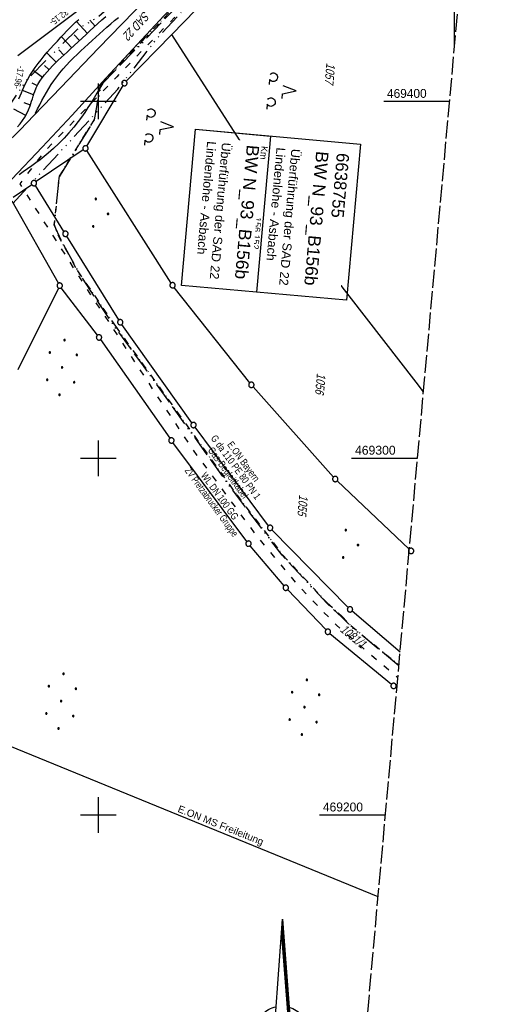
# Model space of a CAD drawing. Extents: x 510944 to 511312, y 468631 to 469578.
# Tile 25 of 30: x 511178 to 511312, y 469147 to 469423. Entities that reach past the tile are written whole.
import ezdxf

# ---------------------------------------------------------------- set-up
doc = ezdxf.new("R2010")
doc.units = 0
doc.header["$LTSCALE"] = 10
doc.header["$MEASUREMENT"] = 0
for name, pattern in [('ACAD_ISO03W100', [30, 12, -18]), ('ACAD_ISO13W100', [36, 12, -3, 12, -3, 0, -3, 0, -3]), ('ACAD_ISO14W100', [25.5, 12, -3, 0.5, -3, 0.5, -3, 0.5, -3]), ('AUSGEZOGEN', [0]), ('LT00', [0]), ('LT08', [0.42, 0.2, -0.1, 0.02, -0.1]), ('LT14', [0.6, 0.5, -0.1])]:
    doc.linetypes.add(name, pattern=pattern)
doc.layers.get('0').update_dxf_attribs({"linetype": 'LT00'})
for name, color, linetype in [('--EK_BW_TEXT_A', 20, 'LT00'), ('--EK_FBR', 1, 'LT00'), ('--EL_DFK_AB_L', 21, 'LT00'), ('1401', 7, 'Continuous'), ('ABSTAND', 8, 'LT00'), ('BW_TEXT_A', 20, 'AUSGEZOGEN'), ('DFK_AB_L', 21, 'LT00'), ('DFK_BES-WEGE', 255, 'LT00'), ('DFK_FLUR_NR', 250, 'LT00'), ('DFK_GZPKT', 250, 'LT00'), ('DFK_KATASTER', 250, 'LT00'), ('DFK_NUTZUNG', 250, 'LT00'), ('GASLTG', 250, 'ACAD_ISO13W100'), ('GASLTG_TEXT', 250, 'Continuous'), ('STROM_FREILTG', 80, 'STROMFREILEITUNG'), ('STROM_TEXT', 80, 'Continuous'), ('TELEKOM', 210, 'ACAD_ISO14W100'), ('V098_AFBR_BAB', 250, 'LT00'), ('V098_BOESCH', 250, 'LT00'), ('V098_BOSCHUNG', 250, 'LT00'), ('V098_PARK_MS', 1, 'LT00'), ('V098_RASTER', 250, 'LT00'), ('WASSERLTG', 130, 'ACAD_ISO03W100'), ('WASSERLTG_TEXT', 130, 'Continuous')]:
    doc.layers.add(name, color=color, linetype=linetype)
doc.layers.add('-BLATT_098-RAND', color=7, linetype='LT14', plot=False)
doc.styles.add('Beschrift', font='ARIAL.TTF')
doc.styles.get("Standard").update_dxf_attribs({"font": 'ARIAL.TTF'})
doc.styles.add('Strom', font='txt-alt.shx')
doc.styles.add('Versorgungsltg', font='ARIAL.TTF', dxfattribs={"width": 0.8, "height": 2})
doc.linetypes.add('STROMFREILEITUNG', pattern='A,12.7,-5.5,["xx",Strom,S=2.5,R=0,X=-2.6,Y=-0.85],-4.35', length=22.55)

# ---------------------------------------------------------------- blocks, each defined once
blk = doc.blocks.new('SYMB7010')
at = {"color": 0, "linetype": 'ByBlock'}
for points in [[(-0.031408, 0.499213), (-0.093728, 0.49134), (-0.15457, 0.475719), (-0.212975, 0.452595), (-0.268021, 0.422333), (-0.31884, 0.385411), (-0.36463, 0.342411), (-0.40467, 0.29401), (-0.438329, 0.240973), (-0.465074, 0.184136), (-0.484486, 0.124395), (-0.496256, 0.062692), (-0.5002, 0)], [(-0.5002, 0), (-0.496256, -0.062692), (-0.484486, -0.124395), (-0.465075, -0.184136), (-0.438329, -0.240973), (-0.404671, -0.29401), (-0.36463, -0.342411), (-0.31884, -0.385411), (-0.268021, -0.422333), (-0.212975, -0.452595), (-0.154571, -0.475719), (-0.093728, -0.49134), (-0.031408, -0.499213), (0.031408, -0.499213)], [(0.5002, 0), (0.496256, 0.062692), (0.484485, 0.124395), (0.465074, 0.184136), (0.438329, 0.240973), (0.40467, 0.29401), (0.36463, 0.342411), (0.31884, 0.385411), (0.268021, 0.422333), (0.212975, 0.452595), (0.15457, 0.475719), (0.093728, 0.49134), (0.031408, 0.499213), (-0.031408, 0.499213)], [(0.031408, -0.499213), (0.093728, -0.491341), (0.15457, -0.475719), (0.212975, -0.452595), (0.268021, -0.422333), (0.31884, -0.385411), (0.36463, -0.342411), (0.404671, -0.294011), (0.438329, -0.240974), (0.465075, -0.184136), (0.484486, -0.124395), (0.496256, -0.062692), (0.500201, 0)]]:
    blk.add_lwpolyline(points, dxfattribs=at)
blk = doc.blocks.new('SYMB1401')
at = {"layer": '1401'}
for p, q in [((-2.1, -28.35), (0, 0)), ((0, 0), (2.15, -28.35)), ((1.75, -28.35), (-0.2, -2.68)), ((1.8, -28.35), (-0.17, -2.34)), ((1.85, -28.35), (-0.15, -2.01)), ((1.9, -28.35), (-0.12, -1.68)), ((1.95, -28.35), (-0.1, -1.34)), ((2, -28.35), (-0.07, -1.01)), ((2.05, -28.35), (-0.05, -0.67)), ((2.1, -28.35), (-0.02, -0.34)), ((1.65, -28.35), (-0.25, -3.35)), ((1.7, -28.35), (-0.22, -3.01)), ((-3.75, -35.35), (-3.75, -28.35)), ((-3.75, -28.35), (-1.2, -28.35)), ((1.25, -32.8), (-1.2, -28.35)), ((1.25, -32.8), (1.25, -28.35)), ((3.25, -28.35), (1.25, -28.35)), ((3.25, -28.35), (3.25, -35.35)), ((-9.25, -31.85), (-6.25, -31.85)), ((0.7, -35.35), (-1.75, -30.9)), ((-1.75, -30.9), (-1.75, -35.35)), ((5.75, -31.85), (8.75, -31.85)), ((-1.75, -35.35), (-3.75, -35.35)), ((-2.65, -35.35), (-3.25, -43.35)), ((3.25, -35.35), (0.7, -35.35)), ((2.75, -43.35), (2.15, -35.35)), ((2.8, -43.4), (2.2, -35.35)), ((3.3, -43.85), (2.65, -35.35)), ((-3.25, -43.35), (2.75, -43.35)), ((-3.2, -43.4), (2.8, -43.4))]:
    blk.add_line(p, q, dxfattribs=at)
for points in [[(-7.74, -32.11), (-7.75, -31.56), (-7.7, -31.01), (-7.62, -30.47), (-7.51, -29.93), (-7.35, -29.4), (-7.15, -28.89), (-6.92, -28.39), (-6.65, -27.91), (-6.34, -27.45), (-6.01, -27.02), (-5.64, -26.61), (-5.24, -26.23), (-4.82, -25.88), (-4.37, -25.56), (-3.9, -25.28), (-3.41, -25.03), (-2.9, -24.81), (-2.38, -24.64), (-1.85, -24.5)], [(1.85, -24.65), (2.37, -24.82), (2.88, -25.03), (3.37, -25.28), (3.85, -25.57), (4.3, -25.88), (4.72, -26.23), (5.12, -26.61), (5.49, -27.02), (5.83, -27.45), (6.13, -27.91), (6.41, -28.39), (6.64, -28.89), (6.84, -29.4), (7, -29.93), (7.12, -30.47), (7.2, -31.01), (7.24, -31.56), (7.25, -32.11)], [(-2.9, -38.85), (-3.41, -38.64), (-3.9, -38.39), (-4.37, -38.1), (-4.81, -37.78), (-5.24, -37.43), (-5.64, -37.05), (-6, -36.64), (-6.34, -36.21), (-6.64, -35.75), (-6.91, -35.27), (-7.15, -34.78), (-7.35, -34.26), (-7.5, -33.74), (-7.62, -33.2), (-7.7, -32.66), (-7.74, -32.11)], [(7.25, -32.11), (7.21, -32.66), (7.13, -33.21), (7.01, -33.74), (6.85, -34.27), (6.65, -34.78), (6.42, -35.28), (6.15, -35.76), (5.84, -36.22), (5.5, -36.66), (5.13, -37.07), (4.74, -37.45), (4.31, -37.8), (3.86, -38.12), (3.39, -38.4), (2.9, -38.65)], [(-3.15, -43.45), (2.85, -43.45), (2.25, -35.35)], [(-3.1, -43.5), (2.9, -43.5), (2.3, -35.35)], [(-3.05, -43.55), (2.95, -43.55), (2.35, -35.35)], [(-3, -43.6), (3, -43.6), (2.4, -35.35)], [(-2.95, -43.65), (3.05, -43.65), (2.45, -35.35)], [(-2.9, -43.7), (3.1, -43.7), (2.5, -35.35)], [(-2.85, -43.75), (3.15, -43.75), (2.55, -35.35)], [(-2.8, -43.8), (3.2, -43.8), (2.6, -35.35)], [(-2.78, -43.82), (3.25, -43.82), (2.62, -35.35)], [(-3.25, -43.35), (-2.75, -43.85), (3.3, -43.85)]]:
    blk.add_lwpolyline(points, dxfattribs=at)
blk = doc.blocks.new('Ackerland7')
at = {"layer": 'DFK_NUTZUNG', "color": 0, "linetype": 'ByBlock'}
for p, q in [((-4, 3.93), (-4, 3.67)), ((-3.95, 3.63), (-3.95, 3.97)), ((-3.9, 3.99), (-3.9, 3.61)), ((-3.85, 3.6), (-3.85, 4)), ((-3.8, 3.99), (-3.8, 3.61)), ((-3.75, 3.63), (-3.75, 3.97)), ((-3.7, 3.93), (-3.7, 3.67)), ((-3.65, 3.8), (-3.65, 3.8)), ((3.7, 3.93), (3.7, 3.67)), ((3.75, 3.63), (3.75, 3.97)), ((3.8, 3.99), (3.8, 3.61)), ((3.85, 3.6), (3.85, 4)), ((3.9, 3.99), (3.9, 3.61)), ((3.95, 3.63), (3.95, 3.97)), ((4, 3.93), (4, 3.67)), ((4.05, 3.8), (4.05, 3.8)), ((-7.85, 0.13), (-7.85, -0.13)), ((-7.8, -0.17), (-7.8, 0.17)), ((-7.75, 0.19), (-7.75, -0.19)), ((-7.7, -0.2), (-7.7, 0.2)), ((-7.65, 0.19), (-7.65, -0.19)), ((-7.6, -0.17), (-7.6, 0.17)), ((-7.55, 0.13), (-7.55, -0.13)), ((-7.5, 0), (-7.5, 0)), ((-0.15, 0.13), (-0.15, -0.13)), ((-0.1, -0.17), (-0.1, 0.17)), ((-0.05, 0.19), (-0.05, -0.19)), ((0, -0.2), (0, 0.2)), ((0.05, 0.19), (0.05, -0.19)), ((0.1, -0.17), (0.1, 0.17)), ((0.15, 0.13), (0.15, -0.13)), ((0.2, 0), (0.2, 0)), ((7.55, 0.13), (7.55, -0.13)), ((7.6, -0.17), (7.6, 0.17)), ((7.65, 0.19), (7.65, -0.19)), ((7.7, -0.2), (7.7, 0.2)), ((7.75, 0.19), (7.75, -0.19)), ((7.8, -0.17), (7.8, 0.17)), ((7.85, 0.13), (7.85, -0.13)), ((7.9, 0), (7.9, 0)), ((-4, -3.67), (-4, -3.93)), ((-3.95, -3.97), (-3.95, -3.63)), ((-3.9, -3.61), (-3.9, -3.99)), ((-3.85, -4), (-3.85, -3.6)), ((-3.8, -3.61), (-3.8, -3.99)), ((-3.75, -3.97), (-3.75, -3.63)), ((-3.7, -3.67), (-3.7, -3.93)), ((-3.65, -3.8), (-3.65, -3.8)), ((3.7, -3.67), (3.7, -3.93)), ((3.75, -3.97), (3.75, -3.63)), ((3.8, -3.61), (3.8, -3.99)), ((3.85, -4), (3.85, -3.6)), ((3.9, -3.61), (3.9, -3.99)), ((3.95, -3.97), (3.95, -3.63)), ((4, -3.67), (4, -3.93)), ((4.05, -3.8), (4.05, -3.8))]:
    blk.add_line(p, q, dxfattribs=at)
for points in [[(-3.65, 3.8), (-3.67, 3.89), (-3.73, 3.96), (-3.81, 3.99), (-3.89, 3.99), (-3.97, 3.96), (-4.03, 3.89), (-4.05, 3.8), (-4.03, 3.71), (-3.97, 3.64), (-3.89, 3.6), (-3.81, 3.6), (-3.73, 3.64), (-3.67, 3.71), (-3.65, 3.8)], [(4.05, 3.8), (4.03, 3.89), (3.97, 3.96), (3.89, 3.99), (3.81, 3.99), (3.73, 3.96), (3.67, 3.89), (3.65, 3.8), (3.67, 3.71), (3.73, 3.64), (3.81, 3.61), (3.89, 3.61), (3.97, 3.64), (4.03, 3.71), (4.05, 3.8)], [(-7.5, 0), (-7.52, 0.09), (-7.58, 0.16), (-7.66, 0.19), (-7.74, 0.19), (-7.82, 0.16), (-7.88, 0.09), (-7.9, 0)], [(0.2, 0), (0.18, 0.09), (0.12, 0.16), (0.04, 0.19), (-0.04, 0.19), (-0.12, 0.16), (-0.18, 0.09), (-0.2, 0)], [(-0.2, 0), (-0.18, -0.09), (-0.12, -0.16), (-0.04, -0.19), (0.04, -0.19), (0.12, -0.16), (0.18, -0.09), (0.2, 0)], [(7.9, 0), (7.88, 0.09), (7.82, 0.16), (7.74, 0.19), (7.66, 0.19), (7.58, 0.16), (7.52, 0.09), (7.5, 0)], [(7.5, 0), (7.52, -0.09), (7.58, -0.16), (7.66, -0.19), (7.74, -0.19), (7.82, -0.16), (7.88, -0.09), (7.9, 0)], [(-7.9, 0), (-7.88, -0.09), (-7.82, -0.16), (-7.74, -0.19), (-7.66, -0.19), (-7.58, -0.16), (-7.52, -0.09), (-7.5, 0)], [(-3.65, -3.8), (-3.67, -3.71), (-3.73, -3.64), (-3.81, -3.61), (-3.89, -3.61), (-3.97, -3.64), (-4.03, -3.71), (-4.05, -3.8), (-4.03, -3.89), (-3.97, -3.96), (-3.89, -3.99), (-3.81, -3.99), (-3.73, -3.96), (-3.67, -3.89), (-3.65, -3.8)], [(4.05, -3.8), (4.03, -3.71), (3.97, -3.64), (3.89, -3.61), (3.81, -3.61), (3.73, -3.64), (3.67, -3.71), (3.65, -3.8), (3.67, -3.89), (3.73, -3.96), (3.81, -3.99), (3.89, -3.99), (3.97, -3.96), (4.03, -3.89), (4.05, -3.8)]]:
    blk.add_lwpolyline(points, dxfattribs=at)
blk = doc.blocks.new('SYMB7201')
at = {"color": 0, "linetype": 'ByBlock'}
for p, q in [((0, 0.385), (-0.11, 0.015)), ((-0.255, -0.385), (-0.115, -0.385)), ((0.445, -0.385), (0.585, -0.385))]:
    blk.add_line(p, q, dxfattribs=at)
for points in [[(0.25, 0.015), (0.11, 0.015), (0, 0.385)], [(-0.393816, -0.383308), (-0.416239, -0.362945), (-0.432849, -0.337617), (-0.442589, -0.308936), (-0.444836, -0.27873), (-0.439449, -0.248923), (-0.426769, -0.221415), (-0.407606, -0.197958), (-0.38318, -0.180047), (-0.355047, -0.168823), (-0.325, -0.165), (-0.294953, -0.168823), (-0.26682, -0.180047), (-0.242394, -0.197959), (-0.223231, -0.221415), (-0.210551, -0.248923), (-0.205164, -0.27873), (-0.207411, -0.308936), (-0.21715, -0.337617), (-0.233761, -0.362945), (-0.256184, -0.383308)], [(0.306185, -0.383308), (0.283761, -0.362945), (0.267151, -0.337617), (0.257411, -0.308936), (0.255164, -0.27873), (0.260552, -0.248923), (0.273231, -0.221415), (0.292394, -0.197958), (0.31682, -0.180047), (0.344953, -0.168823), (0.375, -0.165), (0.405047, -0.168823), (0.43318, -0.180047), (0.457606, -0.197959), (0.476769, -0.221415), (0.489449, -0.248923), (0.494836, -0.27873), (0.492589, -0.308936), (0.48285, -0.337617), (0.466239, -0.362945), (0.443816, -0.383308)]]:
    blk.add_lwpolyline(points, dxfattribs=at)
blk = doc.blocks.new('Ackerland3')
at = {"layer": 'DFK_NUTZUNG', "color": 0, "linetype": 'ByBlock'}
for p, q in [((-0.15, 2.66), (-0.15, 2.4)), ((-0.1, 2.36), (-0.1, 2.7)), ((-0.05, 2.72), (-0.05, 2.34)), ((0, 2.33), (0, 2.73)), ((0.05, 2.72), (0.05, 2.34)), ((0.1, 2.36), (0.1, 2.7)), ((0.15, 2.66), (0.15, 2.4)), ((0.2, 2.53), (0.2, 2.53)), ((-4, -1.14), (-4, -1.4)), ((-3.95, -1.44), (-3.95, -1.1)), ((-3.9, -1.07), (-3.9, -1.46)), ((-3.85, -1.46), (-3.85, -1.07)), ((-3.8, -1.07), (-3.8, -1.46)), ((-3.75, -1.44), (-3.75, -1.1)), ((-3.7, -1.14), (-3.7, -1.4)), ((-3.65, -1.27), (-3.65, -1.26)), ((3.7, -1.14), (3.7, -1.4)), ((3.75, -1.44), (3.75, -1.1)), ((3.8, -1.07), (3.8, -1.46)), ((3.85, -1.46), (3.85, -1.07)), ((3.9, -1.07), (3.9, -1.46)), ((3.95, -1.44), (3.95, -1.1)), ((4, -1.14), (4, -1.4)), ((4.05, -1.27), (4.05, -1.26))]:
    blk.add_line(p, q, dxfattribs=at)
for points in [[(0.2, 2.53), (0.18, 2.62), (0.12, 2.69), (0.04, 2.73), (-0.04, 2.73), (-0.12, 2.69), (-0.18, 2.62), (-0.2, 2.53), (-0.18, 2.45), (-0.12, 2.38), (-0.04, 2.34), (0.04, 2.34), (0.12, 2.38), (0.18, 2.45), (0.2, 2.53)], [(-3.65, -1.27), (-3.67, -1.18), (-3.73, -1.11), (-3.81, -1.07), (-3.89, -1.07), (-3.97, -1.11), (-4.03, -1.18), (-4.05, -1.27)], [(-4.05, -1.27), (-4.03, -1.35), (-3.97, -1.42), (-3.89, -1.46), (-3.81, -1.46), (-3.73, -1.42), (-3.67, -1.35), (-3.65, -1.27)], [(4.05, -1.27), (4.03, -1.18), (3.97, -1.11), (3.89, -1.07), (3.81, -1.07), (3.73, -1.11), (3.67, -1.18), (3.65, -1.27)], [(3.65, -1.27), (3.67, -1.35), (3.73, -1.42), (3.81, -1.46), (3.89, -1.46), (3.97, -1.42), (4.03, -1.35), (4.05, -1.27)]]:
    blk.add_lwpolyline(points, dxfattribs=at)

msp = doc.modelspace()

# ---------------------------------------------------------------- linework, layer by layer
at = {"layer": '--EK_FBR'}
for points in [[(511290.62, 469509.6), (511281.6, 469500.15), (511275.67, 469493.92), (511261.07, 469478.68), (511244.79, 469461.57), (511229.45, 469445.5), (511213.37, 469428.68), (511200.11, 469414.96), (511189.51, 469403.89), (511182.02, 469396.18), (511177.99, 469391.99), (511169.45, 469383.74), (511160.19, 469373.98), (511148.3, 469361.6), (511137.14, 469349.95), (511125.12, 469337.37), (511113.55, 469325.24), (511100.75, 469311.88), (511091.13, 469301.78), (511077.89, 469287.69), (511065.9, 469275.06)], [(511025.64, 469221.47), (511041.35, 469238.05), (511056.83, 469254.32), (511071.84, 469269.78), (511083.7, 469282.04), (511097.34, 469296.07), (511106.86, 469306.04), (511119.52, 469319.29), (511131.24, 469331.52), (511143.12, 469343.99), (511154.26, 469355.63), (511166.02, 469367.9), (511175.36, 469377.84), (511175.76, 469378.24), (511184.25, 469387.2), (511192.65, 469396.15), (511202.12, 469406.57), (511218.54, 469424.07), (511234.53, 469440.69), (511249.78, 469456.69), (511266.25, 469473.95)]]:
    msp.add_lwpolyline(points, dxfattribs=at)
at = {"layer": '--EL_DFK_AB_L'}
msp.add_line((511177.43, 469412.87), (511201.92, 469431.3), dxfattribs=at)
at = {"layer": '-BLATT_098-RAND'}
msp.add_lwpolyline([(511026.41, 469577.69), (510943.54, 468656.41), (511229.39, 468630.7), (511312.26, 469551.98), (511026.41, 469577.69)], dxfattribs=at)
at = {"layer": 'DFK_AB_L'}
msp.add_line((511177.43, 469412.87), (511201.92, 469431.3), dxfattribs=at)
at = {"layer": 'DFK_KATASTER'}
for p, q in [((511220.64, 469418.81), (511278.41, 469478.25)), ((511220.64, 469418.81), (511207.87, 469405.68)), ((511243.02, 469383.98), (511220.64, 469418.81)), ((511196.8, 469387.5), (511206.97, 469404.5)), ((511195.8, 469386.44), (511182.58, 469377.53)), ((511220.47, 469349.11), (511196.82, 469386.23)), ((511266.19, 469350.98), (511243.02, 469383.98)), ((511176.09, 469373.16), (511181.34, 469376.69)), ((511190.39, 469363.55), (511182.36, 469376.47)), ((511188.83, 469349.03), (511175.84, 469372.09)), ((511205.79, 469338.76), (511191.19, 469362.27)), ((511289.18, 469321.28), (511266.19, 469350.98)), ((511188.87, 469347.71), (511177.44, 469324.8)), ((511199.77, 469334.47), (511189.65, 469347.78)), ((511242.5, 469321.16), (511221.34, 469347.89)), ((511226.29, 469309.92), (511206.63, 469337.51)), ((511200.65, 469333.26), (511220.1, 469305.59)), ((511266, 469294.73), (511243.47, 469320.01)), ((511291.27, 469318.65), (511289.18, 469321.28)), ((511247.77, 469281.1), (511227.18, 469308.71)), ((511241.72, 469276.66), (511220.98, 469304.38)), ((511287.25, 469274.55), (511267.04, 469293.65)), ((511270.11, 469258.18), (511248.75, 469279.96)), ((511252.14, 469264.28), (511242.65, 469275.49)), ((511263.91, 469251.91), (511253.14, 469263.17)), ((511284.7, 469245.65), (511271.21, 469257.15)), ((511265.01, 469250.89), (511282.29, 469236.67)), ((511283.79, 469235.45), (511283.45, 469235.72))]:
    msp.add_line(p, q, dxfattribs=at)
at = {"layer": 'GASLTG', "color": 80, "linetype": 'LT08'}
msp.add_lwpolyline([(511310.49, 469532.32), (511242.45, 469461.31), (511248.7, 469455.25), (511213.01, 469417.7), (511200.55, 469404.63), (511198.86, 469394.98), (511189, 469379.02), (511187.64, 469365.48), (511188.67, 469362.64), (511194.19, 469352.49), (511204.82, 469337.02), (511238.89, 469289.71), (511251.72, 469272.94), (511264.22, 469259.49), (511268.4, 469255.65), (511270.89, 469253.08), (511284.38, 469242.03)], dxfattribs=at)
at = {"layer": 'GASLTG', "ltscale": 0.05, "flags": 128}
msp.add_lwpolyline([(511284.36, 469241.86), (511270.8, 469252.97), (511268.3, 469255.55), (511264.12, 469259.39), (511251.61, 469272.85), (511238.78, 469289.63), (511212.48, 469326.15), (511204.68, 469336.82), (511194.83, 469351.52), (511189.58, 469361.13), (511187.67, 469365.41), (511189.09, 469378.91), (511198.98, 469394.87), (511200.73, 469404.51), (511213.57, 469417.74), (511230.36, 469435.34), (511249.6, 469455.41), (511244.52, 469460.29), (511243.13, 469461.73), (511310.46, 469532)], dxfattribs=at)
at = {"layer": 'STROM_FREILTG', "ltscale": 0.05, "flags": 128}
msp.add_lwpolyline([(511278.53, 469177.03), (511168.9, 469221.8), (511089.46, 469252.94), (511000.34, 469287.83)], dxfattribs=at)
at = {"layer": 'TELEKOM', "ltscale": 0.05, "flags": 128}
for points in [[(510990.6, 469179.56), (510992.24, 469181.78), (511000.24, 469192.63), (511015.8, 469211.98), (511023.06, 469220.13), (511036.17, 469234.01), (511047.06, 469245.38), (511060.48, 469259.4), (511092.25, 469285.46), (511092.25, 469285.46), (511103.75, 469297.43), (511108.47, 469302.89), (511113.37, 469306.28), (511118.09, 469311.56), (511128.46, 469321.54), (511151.87, 469347.58), (511156.58, 469352.67), (511162.43, 469358.51), (511170.54, 469364.73), (511171.72, 469366.64), (511171.72, 469366.64), (511168.48, 469382.31), (511168.67, 469388.91), (511179.84, 469405.94), (511194.18, 469420.27), (511199.64, 469423.47), (511208.7, 469431.38), (511216.05, 469438.17), (511238.92, 469462.19), (511294.41, 469518.23), (511310.74, 469535.16)], [(510992.89, 469205.01), (510994.17, 469206.59), (510998.97, 469213.43), (511006.33, 469221.8), (511020.32, 469237.64), (511034.33, 469254), (511044.41, 469262.61), (511060.17, 469276.55), (511068.32, 469283.94), (511072.46, 469286.88), (511073.76, 469287.75), (511076.59, 469288.51), (511079.42, 469288.07), (511092.11, 469285.49), (511171.6, 469366.53), (511171.62, 469366.55), (511171.69, 469366.67), (511171.69, 469366.67), (511205.48, 469403.46), (511216.61, 469417.78), (511234.74, 469437.24), (511255.11, 469457.6), (511281.35, 469482.72), (511307.78, 469508.95), (511308.45, 469509.7)]]:
    msp.add_lwpolyline(points, dxfattribs=at)
at = {"layer": 'V098_AFBR_BAB'}
for points in [[(511290.62, 469509.6), (511281.6, 469500.15), (511275.67, 469493.92), (511261.07, 469478.68), (511244.79, 469461.57), (511229.45, 469445.5), (511213.37, 469428.68), (511200.11, 469414.96), (511189.51, 469403.89), (511182.02, 469396.18), (511177.99, 469391.99), (511169.45, 469383.74), (511160.19, 469373.98), (511148.3, 469361.6), (511137.14, 469349.95), (511125.12, 469337.37), (511113.55, 469325.24), (511100.75, 469311.88), (511091.13, 469301.78), (511077.89, 469287.69), (511065.9, 469275.06)], [(511025.64, 469221.47), (511041.35, 469238.05), (511056.83, 469254.32), (511071.84, 469269.78), (511083.7, 469282.04), (511097.34, 469296.07), (511106.86, 469306.04), (511119.52, 469319.29), (511131.24, 469331.52), (511143.12, 469343.99), (511154.26, 469355.63), (511166.02, 469367.9), (511175.36, 469377.84), (511175.76, 469378.24), (511184.25, 469387.2), (511192.65, 469396.15), (511202.12, 469406.57), (511218.54, 469424.07)]]:
    msp.add_lwpolyline(points, dxfattribs=at)
at = {"layer": 'V098_BOESCH'}
for points in [[(511177.39, 469392.85), (511178.11, 469393.72), (511178.77, 469394.63), (511179.4, 469395.6), (511179.96, 469396.61), (511180.46, 469397.66), (511180.89, 469398.74), (511181.11, 469399.41), (511181.32, 469400.09), (511181.53, 469400.78), (511181.73, 469401.45), (511181.95, 469402.13), (511182.18, 469402.78), (511182.61, 469403.78), (511183.1, 469404.75), (511183.66, 469405.68), (511184.27, 469406.58), (511184.93, 469407.46), (511185.64, 469408.31), (511186.38, 469409.14), (511187.16, 469409.95), (511187.96, 469410.75), (511188.78, 469411.54), (511189.62, 469412.31), (511190.46, 469413.08), (511191.3, 469413.85), (511192.14, 469414.61), (511193.27, 469415.66), (511194.39, 469416.7), (511195.49, 469417.75), (511196.59, 469418.79), (511197.68, 469419.82), (511198.78, 469420.84), (511199.89, 469421.84), (511201.01, 469422.83), (511202.15, 469423.8)], [(511177.73, 469400.72), (511178.09, 469401.55), (511178.44, 469402.38), (511178.8, 469403.2), (511179.16, 469404.02), (511179.54, 469404.83), (511180.17, 469406.05), (511180.84, 469407.23), (511181.56, 469408.38), (511182.32, 469409.5), (511183.12, 469410.6), (511183.96, 469411.67), (511184.82, 469412.74), (511185.72, 469413.79), (511186.64, 469414.84), (511187.58, 469415.88), (511188.54, 469416.93), (511189.52, 469417.98), (511190.33, 469418.84), (511191.14, 469419.7), (511191.96, 469420.55), (511192.8, 469421.39), (511193.65, 469422.2), (511194.52, 469422.99)]]:
    msp.add_lwpolyline(points, dxfattribs=at)
at = {"layer": 'V098_BOSCHUNG'}
for p, q in [((511196.94, 469419.12), (511193.87, 469422.41)), ((511199.11, 469421.13), (511197.65, 469422.75)), ((511192.56, 469415), (511189.67, 469418.13)), ((511194.77, 469417.06), (511193.24, 469418.68)), ((511188.2, 469410.98), (511185.58, 469413.63)), ((511190.35, 469412.99), (511188.98, 469414.45)), ((511184.39, 469406.75), (511181.73, 469408.64)), ((511186.18, 469408.92), (511184.89, 469410.06)), ((511181.85, 469401.83), (511178.74, 469403.06)), ((511182.92, 469404.42), (511181.5, 469405.15)), ((511179.65, 469396.03), (511176.29, 469397.87)), ((511180.96, 469398.95), (511179.25, 469399.63))]:
    msp.add_line(p, q, dxfattribs=at)
at = {"layer": 'V098_PARK_MS'}
for points in [[(511182.41, 469396.74), (511183, 469397.91), (511183.6, 469399.07), (511184.2, 469400.23), (511184.82, 469401.38), (511185.46, 469402.51), (511186.12, 469403.63), (511186.81, 469404.72), (511187.54, 469405.79), (511188.37, 469406.92), (511189.24, 469408.02), (511190.15, 469409.1), (511191.1, 469410.15), (511192.07, 469411.17), (511193.07, 469412.18), (511194.08, 469413.18), (511195.11, 469414.16), (511196.16, 469415.13), (511197.2, 469416.1), (511198.26, 469417.06), (511199.3, 469418.02), (511200.34, 469418.97), (511201.39, 469419.92), (511202.45, 469420.86), (511203.51, 469421.78), (511204.59, 469422.68), (511205.68, 469423.56)], [(511202.05, 469406.48), (511201.25, 469405.1), (511200.45, 469403.71), (511199.65, 469402.34), (511198.83, 469400.97), (511197.99, 469399.61), (511197.13, 469398.27), (511196.25, 469396.95), (511195.34, 469395.64), (511194.39, 469394.36), (511193.12, 469392.76), (511191.8, 469391.2), (511190.41, 469389.69), (511188.98, 469388.24), (511187.49, 469386.83), (511185.95, 469385.48), (511184.83, 469384.56), (511183.69, 469383.66), (511182.54, 469382.79), (511181.36, 469381.93), (511180.18, 469381.09), (511178.98, 469380.27), (511177.78, 469379.45)]]:
    msp.add_lwpolyline(points, dxfattribs=at)
at = {"layer": 'V098_RASTER'}
for p, q in [((511300, 469415.72), (511300, 469425.72)), ((511200, 469405), (511200, 469395)), ((511205, 469400), (511195, 469400)), ((511298.59, 469400), (511280.09, 469400)), ((511200, 469305), (511200, 469295)), ((511195, 469300), (511205, 469300)), ((511271.09, 469300), (511289.59, 469300)), ((511200, 469205), (511200, 469195)), ((511205, 469200), (511195, 469200)), ((511280.6, 469200), (511262.1, 469200))]:
    msp.add_line(p, q, dxfattribs=at)
at = {"layer": 'WASSERLTG', "ltscale": 0.015, "flags": 128}
msp.add_lwpolyline([(511308.88, 469514.4), (511277.8, 469481.62), (511254.24, 469457.89), (511223.73, 469425.92), (511205.18, 469406.88), (511184.67, 469385.69), (511178, 469376.9), (511198.8, 469344.33), (511200.96, 469341.23), (511211.03, 469325.74), (511226.43, 469302.54), (511244.34, 469278.32), (511255.36, 469265.14), (511266.81, 469253.19), (511284.06, 469238.56)], dxfattribs=at)

# ---------------------------------------------------------------- block references
at = {"layer": '1401'}
msp.add_blockref('SYMB1401', (511251.71, 469170.78), dxfattribs=at)
at = {"layer": 'DFK_GZPKT', "xscale": 1.500000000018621, "yscale": 1.5, "zscale": 1.5, "rotation": 264.7377099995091}
for p in [(511207.35, 469405.14), (511196.42, 469386.86), (511181.96, 469377.11), (511190.79, 469362.91), (511189.2, 469348.38), (511220.87, 469348.48), (511206.19, 469338.12), (511200.22, 469333.87), (511242.97, 469320.57), (511226.73, 469309.31), (511220.53, 469304.98), (511266.5, 469294.17), (511248.22, 469280.5), (511242.17, 469276.06), (511287.79, 469274.03), (511252.62, 469263.71), (511270.64, 469257.64), (511264.43, 469251.37), (511282.87, 469236.19)]:
    msp.add_blockref('SYMB7010', p, dxfattribs=at)
at = {"layer": 'DFK_NUTZUNG', "xscale": 10.00000000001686, "yscale": 10, "zscale": 10, "rotation": 264.7377100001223}
for p in [(511251.66, 469403.29), (511217.32, 469393.24)]:
    msp.add_blockref('SYMB7201', p, dxfattribs=at)
at = {"layer": 'DFK_NUTZUNG'}
for name, p, rotation in [('Ackerland3', (511200.22, 469368.71), 264.7376999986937), ('Ackerland7', (511189.85, 469325.46), 264.7376999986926), ('Ackerland3', (511270.36, 469275.91), 264.7376999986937), ('Ackerland7', (511189.58, 469231.93), 264.7376999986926), ('Ackerland7', (511257.85, 469230.22), 264.7376999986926)]:
    msp.add_blockref(name, p, dxfattribs=dict(at, rotation=rotation))

# ---------------------------------------------------------------- texts
at = {"layer": 'ABSTAND', "width": 0.75}
for s, rotation, p in [(' -32.15-', -143.0404, (511191.77, 469426.76)), (' -17.96-', -101.2356, (511177.67, 469410.65))]:
    msp.add_text(s, height=1.8, rotation=rotation, dxfattribs=at).set_placement(p)
at = {"layer": 'DFK_BES-WEGE', "oblique": 13.754, "width": 0.75}
msp.add_text('SAD 22', height=2.5, rotation=227.5005, dxfattribs=at).set_placement((511212.93, 469425.47))
at = {"layer": 'DFK_FLUR_NR', "oblique": 13.754, "width": 0.75}
for s, rotation, p in [('1057', 264.8601, (511264.03, 469410.87)), ('1056', 264.8601, (511261.37, 469323.93)), ('1055', 264.8601, (511256.4, 469289.86)), ('1081/1', -39.351, (511267.66, 469251.64))]:
    msp.add_text(s, height=2.5, rotation=rotation, dxfattribs=at).set_placement(p)
at = {"layer": 'GASLTG_TEXT', "insert": (511238.38, 469297.34), "char_height": 2, "attachment_point": 5, "rotation": 306.1618, "line_spacing_factor": 0.8, "style": 'Versorgungsltg'}
msp.add_mtext('E.ON Bayern\\PG da 110 PE 80 PN 1\\PGas-Begleitkabel', dxfattribs=at)
at = {"layer": 'STROM_TEXT', "insert": (511234.28, 469196.87), "char_height": 2, "attachment_point": 5, "rotation": 338.3172, "style": 'Versorgungsltg'}
msp.add_mtext('{\\W1;E.ON MS Freileitung}', dxfattribs=at)
at = {"layer": 'V098_RASTER'}
for s, width, p in [(' 469400', 0.955, (511280.09, 469401)), (' 469300', 0.979, (511271.09, 469301)), (' 469200', 0.965, (511262.1, 469201))]:
    msp.add_text(s, height=2.5, rotation=0.0007, dxfattribs=dict(at, width=width)).set_placement(p)
at = {"layer": 'WASSERLTG_TEXT', "insert": (511232.72, 469288.39), "char_height": 2, "attachment_point": 5, "rotation": 306.1618, "line_spacing_factor": 0.85, "style": 'Versorgungsltg'}
msp.add_mtext('WL DN 100 GG\\P{\\W0.7;ZV Pretzabrucker Gruppe}', dxfattribs=at)

# ---------------------------------------------------------------- next in the draw order: texts
at = {"layer": 'BW_TEXT_A', "insert": (511270.47, 469385.35), "char_height": 2, "width": 38.7772, "attachment_point": 1, "rotation": 264.8601, "style": 'Beschrift', "bg_fill": 3, "box_fill_scale": 1.5, "bg_fill_color": 256, "bg_fill_transparency": 0}
msp.add_mtext('\\pi-8,l8,t20;{\\Funir_o|c0;\\H1.75x;6638755\\fArial|b0|i0|c238|p34;\\H0.5714x;\\P\\pi0,l0,tz;\\H1.75x;BW N_93_B15\\fArial|b0|i0|c0|p34;6\\fArial|b0|i0|c238|p34;b\\W0.8;\\P\\H0.3714x;\\W1;\\P\\H1.924x;Überführung der \\fArial|b0|i0|c0|p34;SAD 22 Lindenlohe - Asbach\\fArial|b0|i0|c238|p34;\\P\\H0.1999x;\\P\\pt8,20;\\H3.602x;K\\fArial|b0|i0|c0|p34;m^I^I\\fArial|b0|i0|c238|p34;15\\fArial|b0|i0|c0|p34;6\\fArial|b0|i0|c238|p34;,\\fArial|b0|i0|c0|p34;152\\fArial|b0|i0|c238|p34;\\PBw.Wi\\fArial|b0|i0|c0|p34;.^I^I43.67\\fArial|b0|i0|c238|p34; gon\\P\\pi-8,l8;\\fArial|b0|i0|c0|p34;L.W.^I^I47.22 m\\P\\pt20;\\fArial|b0|i0|c238|p34;Br. zw. d. Gel\\fArial|b0|i0|c0|p34;^I11.46\\fArial|b0|i0|c238|p34; m\\fArial|b0|i0|c0|p34;\\P\\pi0,l0;L.H. li.^I4.59 m\\PL.H. re.^I4.72 m}', dxfattribs=at)

# ---------------------------------------------------------------- next in the draw order: linework, layer by layer
at = {"layer": 'BW_TEXT_A'}
msp.add_lwpolyline([(511273.61, 469388.03), (511269.68, 469344.29), (511223.36, 469348.46), (511227.29, 469392.2)], close=True, dxfattribs=at)

# ---------------------------------------------------------------- next in the draw order: texts
at = {"layer": '--EK_BW_TEXT_A', "insert": (511245.2, 469387.63), "char_height": 2, "width": 38.7772, "attachment_point": 1, "rotation": 264.8601, "style": 'Beschrift', "bg_fill": 3, "box_fill_scale": 1.5, "bg_fill_color": 256, "bg_fill_transparency": 0}
msp.add_mtext('{\\fArial|b0|i0|c238|p34;\\H1.7499x;BW N_93_B15\\fArial|b0|i0|c0|p34;6\\fArial|b0|i0|c238|p34;b\\W0.8;\\P\\H0.3714x;\\W1;\\P\\H1.924x;Überführung der \\fArial|b0|i0|c0|p34;SAD 22 Lindenlohe - Asbach}', dxfattribs=at)

# ---------------------------------------------------------------- next in the draw order: linework, layer by layer
at = {"layer": '--EK_BW_TEXT_A'}
msp.add_lwpolyline([(511248.34, 469390.31), (511244.4, 469346.57), (511223.36, 469348.46), (511227.29, 469392.2)], close=True, dxfattribs=at)

doc.saveas('drawing.dxf')
